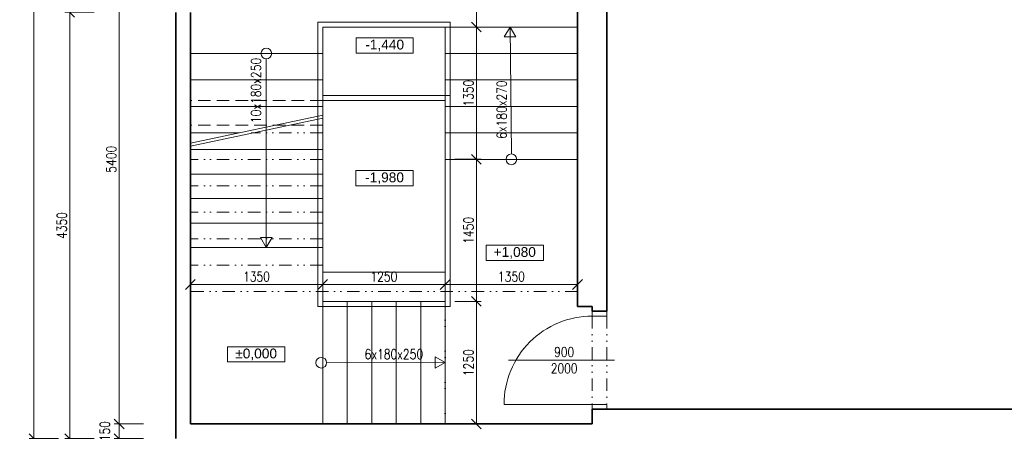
# Model space of a CAD drawing. Header units: millimetres. Extents: x -485339 to 286898, y -1189934 to 1602269.
# Tile 49 of 230: x -76196 to -66150, y -1088577 to -1084377. Entities that reach past the tile are written whole.
import ezdxf

# ---------------------------------------------------------------- set-up
doc = ezdxf.new("R2010")
doc.units = ezdxf.units.MM
doc.header["$LTSCALE"] = 10
doc.linetypes.add('DĚLICÍ2', pattern=[15.875, 6.35, -3.175, 0, -3.175, 0, -3.175])
doc.linetypes.add('ČÁRKOVANÁ2', pattern=[9.525, 6.35, -3.175])
doc.layers.get('Defpoints').update_dxf_attribs({"lineweight": 0})
for name, color, linetype, lineweight in [('St__otvory_dveře', 40, 'Continuous', 18), ('St_kóty', 132, 'Continuous', 18), ('St_popis', 250, 'Continuous', 18), ('St_popis_otvory', 40, 'Continuous', 18), ('St_čáry_nad', 250, 'DĚLICÍ2', 18), ('St_čáry_obrys', 5, 'Continuous', 35), ('St_čáry_plné', 250, 'Continuous', 18), ('St_čáry_pod', 250, 'ČÁRKOVANÁ2', 18)]:
    doc.layers.add(name, color=color, linetype=linetype, lineweight=lineweight)
doc.styles.add('1_50', font='arial.ttf', dxfattribs={"height": 100})
doc.styles.get("Standard").update_dxf_attribs({"font": 'simplex.shx', "width": 0.8})
doc.dimstyles.new('stavebníM50 vnitřní', dxfattribs={"dimtxt": 100, "dimasz": 100, "dimexe": 50, "dimexo": 100, "dimgap": 30, "dimtad": 1, "dimdec": 0, "dimtxsty": 'Standard', "dimblk": 'OBLIQUE', "dimcen": 2.5, "dimclrd": 256, "dimclre": 256, "dimclrt": 256, "dimadec": 0, "dimazin": 0, "dimtfac": 1, "dimtdec": 0, "dimtmove": 2, "dimatfit": 2, "dimldrblk": 'OBLIQUE', "dimfxl": 250, "dimfxlon": 1, "dimlwd": -1, "dimlwe": -1, "dimarcsym": 0})

# ---------------------------------------------------------------- blocks, each defined once
blk = doc.blocks.new('G$CCB4D89C1')
at = {"layer": 'St__otvory_dveře', "ltscale": 2}
blk.add_lwpolyline([(450, 0), (450, 900)], dxfattribs=at)
at = {"layer": 'St__otvory_dveře', "linetype": 'DĚLICÍ2', "ltscale": 2}
for points in [[(-450, 0), (450, 0)], [(-450, -150), (450, -150)]]:
    blk.add_lwpolyline(points, dxfattribs=at)
at = {"layer": 'St__otvory_dveře', "ltscale": 2}
for points in [[(500, 0), (450, 0), (450, -150), (500, -150)], [(-450, 0), (-500, 0), (-500, -150), (-450, -150)]]:
    blk.add_lwpolyline(points, close=True, dxfattribs=at)
blk.add_arc((450, 0), 900, 90, 180, dxfattribs=at)
blk = doc.blocks.new('_OBLIQUE')
at = {"color": 0, "linetype": 'ByBlock'}
blk.add_line((-0.5, -0.5), (0.5, 0.5), dxfattribs=at)
blk = doc.blocks.new('*D6345')
at = {"layer": 'Defpoints', "color": 0}
for p in [(-74455, -1083102), (-75182, -1088502), (-74455, -1088502)]:
    blk.add_point(p, dxfattribs=at)
at = {"layer": 'St_kóty'}
for p, q in [((-74932, -1083102), (-75232, -1083102)), ((-75182, -1083102), (-75182, -1088502)), ((-74932, -1088502), (-75232, -1088502))]:
    blk.add_line(p, q, dxfattribs=at)
at = {"layer": 'St_kóty', "linetype": 'ByBlock', "xscale": 100, "yscale": 100, "zscale": 100}
for p, rotation in [((-75182, -1083102), 90), ((-75182, -1088502), 270)]:
    blk.add_blockref('_OBLIQUE', p, dxfattribs=dict(at, rotation=rotation))
at = {"layer": 'St_kóty', "insert": (-75262, -1085802), "char_height": 100, "attachment_point": 5, "rotation": 90}
blk.add_mtext('5400', dxfattribs=at)
blk = doc.blocks.new('*D6346')
at = {"layer": 'Defpoints', "color": 0}
for p in [(-74455, -1088502), (-75182, -1088652), (-74605, -1088652)]:
    blk.add_point(p, dxfattribs=at)
at = {"layer": 'St_kóty'}
for p, q in [((-74932, -1088502), (-75232, -1088502)), ((-75182, -1088502), (-75182, -1088652)), ((-74932, -1088652), (-75232, -1088652))]:
    blk.add_line(p, q, dxfattribs=at)
at = {"layer": 'St_kóty', "linetype": 'ByBlock', "xscale": 100, "yscale": 100, "zscale": 100}
for p, rotation in [((-75182, -1088502), 90), ((-75182, -1088652), 270)]:
    blk.add_blockref('_OBLIQUE', p, dxfattribs=dict(at, rotation=rotation))
at = {"layer": 'St_kóty', "insert": (-75327, -1088577), "char_height": 100, "attachment_point": 5, "rotation": 90}
blk.add_mtext('150', dxfattribs=at)
blk = doc.blocks.new('*D6347')
at = {"layer": 'Defpoints', "color": 0}
for p in [(-75686, -1084302), (-74605, -1084302), (-74605, -1088652)]:
    blk.add_point(p, dxfattribs=at)
at = {"layer": 'St_kóty'}
for p, q in [((-75436, -1084302), (-75736, -1084302)), ((-75686, -1088652), (-75686, -1084302)), ((-75436, -1088652), (-75736, -1088652))]:
    blk.add_line(p, q, dxfattribs=at)
at = {"layer": 'St_kóty', "linetype": 'ByBlock', "xscale": 100, "yscale": 100, "zscale": 100}
for p, rotation in [((-75686, -1084302), 90), ((-75686, -1088652), 270)]:
    blk.add_blockref('_OBLIQUE', p, dxfattribs=dict(at, rotation=rotation))
at = {"layer": 'St_kóty', "insert": (-75766, -1086477), "char_height": 100, "attachment_point": 5, "rotation": 90}
blk.add_mtext('4350', dxfattribs=at)
blk = doc.blocks.new('*D6354')
at = {"layer": 'Defpoints', "color": 0}
for p in [(-74605, -1079672), (-76051, -1088652), (-74605, -1088652)]:
    blk.add_point(p, dxfattribs=at)
at = {"layer": 'St_kóty'}
for p, q in [((-75801, -1079672), (-76101, -1079672)), ((-76051, -1079672), (-76051, -1088652)), ((-75801, -1088652), (-76101, -1088652))]:
    blk.add_line(p, q, dxfattribs=at)
at = {"layer": 'St_kóty', "linetype": 'ByBlock', "xscale": 100, "yscale": 100, "zscale": 100}
for p, rotation in [((-76051, -1079672), 90), ((-76051, -1088652), 270)]:
    blk.add_blockref('_OBLIQUE', p, dxfattribs=dict(at, rotation=rotation))
at = {"layer": 'St_kóty', "insert": (-76131, -1084162), "char_height": 100, "attachment_point": 5, "rotation": 90}
blk.add_mtext('8980', dxfattribs=at)
blk = doc.blocks.new('*D6372')
at = {"layer": 'Defpoints', "color": 0}
for p in [(-73105, -1087079), (-73105, -1087252), (-74455, -1088502)]:
    blk.add_point(p, dxfattribs=at)
at = {"layer": 'St_kóty'}
for p, q in [((-74455, -1087329), (-74455, -1087029)), ((-73105, -1087152), (-73105, -1087029)), ((-74455, -1087079), (-73105, -1087079))]:
    blk.add_line(p, q, dxfattribs=at)
at = {"layer": 'St_kóty', "linetype": 'ByBlock', "xscale": 100, "yscale": 100, "zscale": 100, "rotation": 180}
blk.add_blockref('_OBLIQUE', (-74455, -1087079), dxfattribs=at)
at = {"layer": 'St_kóty', "linetype": 'ByBlock', "xscale": 100, "yscale": 100, "zscale": 100}
blk.add_blockref('_OBLIQUE', (-73105, -1087079), dxfattribs=at)
at = {"layer": 'St_kóty', "insert": (-73780, -1086999), "char_height": 100, "attachment_point": 5}
blk.add_mtext('1350', dxfattribs=at)
blk = doc.blocks.new('*D6373')
at = {"layer": 'Defpoints', "color": 0}
for p in [(-71855, -1087079), (-71855, -1087079), (-73105, -1087252)]:
    blk.add_point(p, dxfattribs=at)
at = {"layer": 'St_kóty'}
for p, q in [((-73105, -1087152), (-73105, -1087029)), ((-71855, -1086979), (-71855, -1087029)), ((-73105, -1087079), (-71855, -1087079))]:
    blk.add_line(p, q, dxfattribs=at)
at = {"layer": 'St_kóty', "linetype": 'ByBlock', "xscale": 100, "yscale": 100, "zscale": 100, "rotation": 180}
blk.add_blockref('_OBLIQUE', (-73105, -1087079), dxfattribs=at)
at = {"layer": 'St_kóty', "linetype": 'ByBlock', "xscale": 100, "yscale": 100, "zscale": 100}
blk.add_blockref('_OBLIQUE', (-71855, -1087079), dxfattribs=at)
at = {"layer": 'St_kóty', "insert": (-72480, -1086999), "char_height": 100, "attachment_point": 5}
blk.add_mtext('1250', dxfattribs=at)
blk = doc.blocks.new('*D6374')
at = {"layer": 'Defpoints', "color": 0}
for p in [(-71855, -1087079), (-70505, -1087079), (-70505, -1087079)]:
    blk.add_point(p, dxfattribs=at)
at = {"layer": 'St_kóty'}
for p, q in [((-71855, -1086979), (-71855, -1087029)), ((-70505, -1086979), (-70505, -1087029)), ((-71855, -1087079), (-70505, -1087079))]:
    blk.add_line(p, q, dxfattribs=at)
at = {"layer": 'St_kóty', "linetype": 'ByBlock', "xscale": 100, "yscale": 100, "zscale": 100, "rotation": 180}
blk.add_blockref('_OBLIQUE', (-71855, -1087079), dxfattribs=at)
at = {"layer": 'St_kóty', "linetype": 'ByBlock', "xscale": 100, "yscale": 100, "zscale": 100}
blk.add_blockref('_OBLIQUE', (-70505, -1087079), dxfattribs=at)
at = {"layer": 'St_kóty', "insert": (-71180, -1086999), "char_height": 100, "attachment_point": 5}
blk.add_mtext('1350', dxfattribs=at)
blk = doc.blocks.new('*D6375')
at = {"layer": 'Defpoints', "color": 0}
for p in [(-71855, -1087252), (-71537, -1087252), (-71855, -1088502)]:
    blk.add_point(p, dxfattribs=at)
at = {"layer": 'St_kóty'}
for p, q in [((-71755, -1087252), (-71487, -1087252)), ((-71537, -1088502), (-71537, -1087252)), ((-71755, -1088502), (-71487, -1088502))]:
    blk.add_line(p, q, dxfattribs=at)
at = {"layer": 'St_kóty', "linetype": 'ByBlock', "xscale": 100, "yscale": 100, "zscale": 100}
for p, rotation in [((-71537, -1087252), 90), ((-71537, -1088502), 270)]:
    blk.add_blockref('_OBLIQUE', p, dxfattribs=dict(at, rotation=rotation))
at = {"layer": 'St_kóty', "insert": (-71617, -1087877), "char_height": 100, "attachment_point": 5, "rotation": 90}
blk.add_mtext('1250', dxfattribs=at)
blk = doc.blocks.new('*D6376')
at = {"layer": 'Defpoints', "color": 0}
for p in [(-71855, -1085802), (-71537, -1085802), (-71855, -1087252)]:
    blk.add_point(p, dxfattribs=at)
at = {"layer": 'St_kóty'}
for p, q in [((-71755, -1085802), (-71487, -1085802)), ((-71537, -1087252), (-71537, -1085802)), ((-71755, -1087252), (-71487, -1087252))]:
    blk.add_line(p, q, dxfattribs=at)
at = {"layer": 'St_kóty', "linetype": 'ByBlock', "xscale": 100, "yscale": 100, "zscale": 100}
for p, rotation in [((-71537, -1085802), 90), ((-71537, -1087252), 270)]:
    blk.add_blockref('_OBLIQUE', p, dxfattribs=dict(at, rotation=rotation))
at = {"layer": 'St_kóty', "insert": (-71617, -1086527), "char_height": 100, "attachment_point": 5, "rotation": 90}
blk.add_mtext('1450', dxfattribs=at)
blk = doc.blocks.new('*D6377')
at = {"layer": 'Defpoints', "color": 0}
for p in [(-71855, -1084452), (-71537, -1084452), (-71855, -1085802)]:
    blk.add_point(p, dxfattribs=at)
at = {"layer": 'St_kóty'}
for p, q in [((-71755, -1084452), (-71487, -1084452)), ((-71537, -1085802), (-71537, -1084452)), ((-71755, -1085802), (-71487, -1085802))]:
    blk.add_line(p, q, dxfattribs=at)
at = {"layer": 'St_kóty', "linetype": 'ByBlock', "xscale": 100, "yscale": 100, "zscale": 100}
for p, rotation in [((-71537, -1084452), 90), ((-71537, -1085802), 270)]:
    blk.add_blockref('_OBLIQUE', p, dxfattribs=dict(at, rotation=rotation))
at = {"layer": 'St_kóty', "insert": (-71617, -1085127), "char_height": 100, "attachment_point": 5, "rotation": 90}
blk.add_mtext('1350', dxfattribs=at)
blk = doc.blocks.new('*D6378')
at = {"layer": 'Defpoints', "color": 0}
for p in [(-71880, -1083102), (-71537, -1083102), (-71855, -1084452)]:
    blk.add_point(p, dxfattribs=at)
at = {"layer": 'St_kóty'}
for p, q in [((-71780, -1083102), (-71487, -1083102)), ((-71537, -1084452), (-71537, -1083102)), ((-71755, -1084452), (-71487, -1084452))]:
    blk.add_line(p, q, dxfattribs=at)
at = {"layer": 'St_kóty', "linetype": 'ByBlock', "xscale": 100, "yscale": 100, "zscale": 100}
for p, rotation in [((-71537, -1083102), 90), ((-71537, -1084452), 270)]:
    blk.add_blockref('_OBLIQUE', p, dxfattribs=dict(at, rotation=rotation))
at = {"layer": 'St_kóty', "insert": (-71617, -1083777), "char_height": 100, "attachment_point": 5, "rotation": 90}
blk.add_mtext('1350', dxfattribs=at)
blk = doc.blocks.new('*D6881')
at = {"layer": 'Defpoints', "color": 0}
for p in [(-61469, -1078572), (-70205, -1098032), (-63113, -1098032)]:
    blk.add_point(p, dxfattribs=at)
at = {"layer": 'St_kóty'}
for p, q in [((-62863, -1078572), (-63163, -1078572)), ((-63113, -1078572), (-63113, -1098032)), ((-63363, -1098032), (-63063, -1098032))]:
    blk.add_line(p, q, dxfattribs=at)
at = {"layer": 'St_kóty', "linetype": 'ByBlock', "xscale": 100, "yscale": 100, "zscale": 100}
for p, rotation in [((-63113, -1078572), 90), ((-63113, -1098032), 270)]:
    blk.add_blockref('_OBLIQUE', p, dxfattribs=dict(at, rotation=rotation))
at = {"layer": 'St_kóty', "insert": (-63193, -1088302), "char_height": 100, "attachment_point": 5, "rotation": 90}
blk.add_mtext('19460', dxfattribs=at)

msp = doc.modelspace()

# ---------------------------------------------------------------- linework, layer by layer
at = {"layer": 'St_kóty'}
for points in [[(-72764.2, -1084563.2), (-72180.9, -1084563.2), (-72180.9, -1084718.5), (-72764.2, -1084718.5)], [(-72765.2, -1085917.7), (-72181.9, -1085917.7), (-72181.9, -1086073), (-72765.2, -1086073)], [(-71436.8, -1086679.2), (-70853.6, -1086679.2), (-70853.6, -1086834.5), (-71436.8, -1086834.5)], [(-74075.5, -1087714.8), (-73492.2, -1087714.8), (-73492.2, -1087870.1), (-74075.5, -1087870.1)]]:
    msp.add_lwpolyline(points, close=True, dxfattribs=at)
at = {"layer": 'St_popis_otvory'}
msp.add_lwpolyline([(-71209.6, -1087852.4), (-70128.3, -1087852.4)], dxfattribs=at)
at = {"layer": 'St_čáry_nad', "ltscale": 2}
for points in [[(-73104.9, -1085532.4), (-73835, -1085532.4)], [(-73104.9, -1085802.4), (-74454.9, -1085802.4)], [(-73104.9, -1086072.4), (-74454.9, -1086072.4)], [(-73104.9, -1086342.4), (-74454.9, -1086342.4)], [(-73104.9, -1086612.4), (-74454.9, -1086612.4)], [(-73104.9, -1086882.4), (-74454.9, -1086882.4)], [(-70504.9, -1087152.4), (-74454.9, -1087152.4)], [(-71854.9, -1087252.4), (-71854.9, -1088502.4)]]:
    msp.add_lwpolyline(points, dxfattribs=at)
at = {"layer": 'St_čáry_obrys', "ltscale": 2}
for points in [[(-70204.9, -1078572.4), (-70204.9, -1087352.4)], [(-70504.9, -1083102.4), (-70504.9, -1087302.4)], [(-74604.9, -1084302.4), (-74604.9, -1088652.4)], [(-74454.9, -1088502.4), (-74454.9, -1084302.4)], [(-70354.9, -1087302.4), (-70504.9, -1087302.4)], [(-70354.9, -1087302.4), (-70354.9, -1087352.4)], [(-70354.9, -1087352.4), (-70204.9, -1087352.4)], [(-70204.9, -1087302.4), (-70204.9, -1087352.4)], [(-70354.9, -1088352.4), (-70354.9, -1088502.4)], [(-60024.9, -1088352.4), (-70354.9, -1088352.4)], [(-70354.9, -1088502.4), (-74454.9, -1088502.4)]]:
    msp.add_lwpolyline(points, dxfattribs=at)
at = {"layer": 'St_čáry_plné', "ltscale": 2}
for points in [[(-73154.9, -1084402.4), (-73154.9, -1087302.4)], [(-71804.9, -1084402.4), (-73154.9, -1084402.4)], [(-73104.9, -1084452.4), (-73104.9, -1087252.4)], [(-70504.9, -1084452.4), (-73104.9, -1084452.4)], [(-71854.9, -1084452.4), (-71854.9, -1088502.4)], [(-71804.9, -1084402.4), (-71804.9, -1087302.4)], [(-71179.9, -1085747.8), (-71193.4, -1084452.4)], [(-73104.9, -1084722.4), (-74454.9, -1084722.4)], [(-70504.9, -1084722.4), (-71854.9, -1084722.4)], [(-73679.9, -1084776.9), (-73679.9, -1086702.4)], [(-73104.9, -1084992.4), (-74454.9, -1084992.4)], [(-70504.9, -1084992.4), (-71854.9, -1084992.4)], [(-71804.9, -1085152.4), (-73104.9, -1085152.4)], [(-71854.9, -1085202.4), (-73104.9, -1085202.4)], [(-73104.9, -1085262.4), (-74454.9, -1085262.4)], [(-73104.9, -1085352.4), (-74454.9, -1085637.1)], [(-70504.9, -1085262.4), (-71854.9, -1085262.4)], [(-73104.9, -1085383), (-74454.9, -1085667.8)], [(-73958.3, -1085532.4), (-74454.9, -1085532.4)], [(-70504.9, -1085532.4), (-71854.9, -1085532.4)], [(-73104.9, -1085702.4), (-74454.9, -1085702.4)], [(-73104.9, -1085702.4), (-74454.9, -1085702.4)], [(-70504.9, -1085802.4), (-71854.9, -1085802.4)], [(-73104.9, -1085952.4), (-74454.9, -1085952.4)], [(-73104.9, -1086202.4), (-74454.9, -1086202.4)], [(-73104.9, -1086452.4), (-74454.9, -1086452.4)], [(-73104.9, -1086702.4), (-74454.9, -1086702.4)], [(-71854.9, -1086952.4), (-73104.9, -1086952.4)], [(-71854.9, -1087252.4), (-73104.9, -1087252.4)], [(-73104.9, -1087252.4), (-73104.9, -1088502.4)], [(-72854.9, -1087252.4), (-72854.9, -1088502.4)], [(-72604.9, -1087252.4), (-72604.9, -1088502.4)], [(-72354.9, -1087252.4), (-72354.9, -1088502.4)], [(-72104.9, -1087252.4), (-72104.9, -1088502.4)], [(-71804.9, -1087302.4), (-73154.9, -1087302.4)], [(-73065, -1087877.4), (-71854.9, -1087874.5)]]:
    msp.add_lwpolyline(points, dxfattribs=at)
for points in [[(-71193.4, -1084452.4), (-71252, -1084553.8), (-71134.9, -1084553.8)], [(-73679.9, -1086702.4), (-73738.5, -1086600.9), (-73621.3, -1086600.9)], [(-71854.9, -1087874.5), (-71956.3, -1087933), (-71956.3, -1087815.9)]]:
    msp.add_lwpolyline(points, close=True, dxfattribs=at)
for centre in [(-73679.9, -1084722.4), (-71179.9, -1085802.4), (-73119.6, -1087877.4)]:
    msp.add_circle(centre, 54.6, dxfattribs=at)
at = {"layer": 'St_čáry_pod', "ltscale": 2}
for points in [[(-73104.9, -1085202.4), (-74454.9, -1085202.4)], [(-73104.9, -1085452.4), (-74454.9, -1085452.4)]]:
    msp.add_lwpolyline(points, dxfattribs=at)

# ---------------------------------------------------------------- block references
at = {"layer": 'St__otvory_dveře', "ltscale": 2, "xscale": -1, "rotation": 89.99999999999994}
msp.add_blockref('G$CCB4D89C1', (-70354.9, -1087852.4), dxfattribs=at)

# ---------------------------------------------------------------- texts
at = {"layer": 'St_kóty', "char_height": 100, "attachment_point": 5, "style": '1_50'}
for s, insert in [('-1,440', (-72472.6, -1084640.8)), ('-1,980', (-72473.6, -1085995.4)), ('+1,080', (-71145.2, -1086756.9)), ('%%p0,000', (-73783.9, -1087792.5))]:
    msp.add_mtext_dynamic_manual_height_columns(s, width=890.536, gutter_width=500, heights=[0], dxfattribs=dict(at, insert=insert))
at = {"layer": 'St_popis', "ltscale": 2, "width": 0.8}
for s, p in [('10x180x250', (-73735, -1085432.3)), ('6x180x270', (-71229.3, -1085593.2))]:
    msp.add_text(s, height=100, rotation=90, dxfattribs=at).set_placement(p)
msp.add_text('6x180x250', height=100, dxfattribs=at).set_placement((-72677, -1087840.8))
at = {"layer": 'St_popis_otvory', "insert": (-70641.2, -1087852.4), "char_height": 100, "width": 1342.526, "attachment_point": 5}
msp.add_mtext('900\\P2000', dxfattribs=at)

# ---------------------------------------------------------------- dimensions: what is measured, and where the dimension line sits
at = {"layer": 'St_kóty'}
for base, p1, p2, picture, middle in [((-63112.8, -1098032.4), (-61469.5, -1078572.4), (-70204.9, -1098032.4), '*D6881', (-63192.8, -1088302.4)), ((-76050.7, -1088652.4), (-74604.9, -1079672.4), (-74604.9, -1088652.4), '*D6354', (-76130.7, -1084162.4)), ((-75182.4, -1088502.4), (-74454.9, -1083102.4), (-74454.9, -1088502.4), '*D6345', (-75262.4, -1085802.4)), ((-71536.9, -1083102.4), (-71854.9, -1084452.4), (-71879.9, -1083102.4), '*D6378', (-71616.9, -1083777.4)), ((-75686.2, -1084302.4), (-74604.9, -1088652.4), (-74604.9, -1084302.4), '*D6347', (-75766.2, -1086477.4)), ((-71536.9, -1084452.4), (-71854.9, -1085802.4), (-71854.9, -1084452.4), '*D6377', (-71616.9, -1085127.4)), ((-71536.9, -1085802.4), (-71854.9, -1087252.4), (-71854.9, -1085802.4), '*D6376', (-71616.9, -1086527.4)), ((-71536.9, -1087252.4), (-71854.9, -1088502.4), (-71854.9, -1087252.4), '*D6375', (-71616.9, -1087877.4)), ((-75182.4, -1088652.4), (-74454.9, -1088502.4), (-74604.9, -1088652.4), '*D6346', (-75327.4, -1088577.4))]:
    dim = msp.add_linear_dim(base=base, p1=p1, p2=p2, angle=90, dimstyle='stavebníM50 vnitřní', dxfattribs=at)
    dim.commit()
    dim.dimension.update_dxf_attribs({"geometry": picture, "text_midpoint": middle})
for base, p1, p2, picture, middle in [((-73104.9, -1087078.8), (-74454.9, -1088502.4), (-73104.9, -1087252.4), '*D6372', (-73779.9, -1086998.8)), ((-71854.9, -1087078.8), (-73104.9, -1087252.4), (-71854.9, -1087078.8), '*D6373', (-72479.9, -1086998.8)), ((-70504.9, -1087078.8), (-71854.9, -1087078.8), (-70504.9, -1087078.8), '*D6374', (-71179.9, -1086998.8))]:
    dim = msp.add_linear_dim(base=base, p1=p1, p2=p2, dimstyle='stavebníM50 vnitřní', dxfattribs=at)
    dim.commit()
    dim.dimension.update_dxf_attribs({"geometry": picture, "text_midpoint": middle})

doc.saveas('drawing.dxf')
